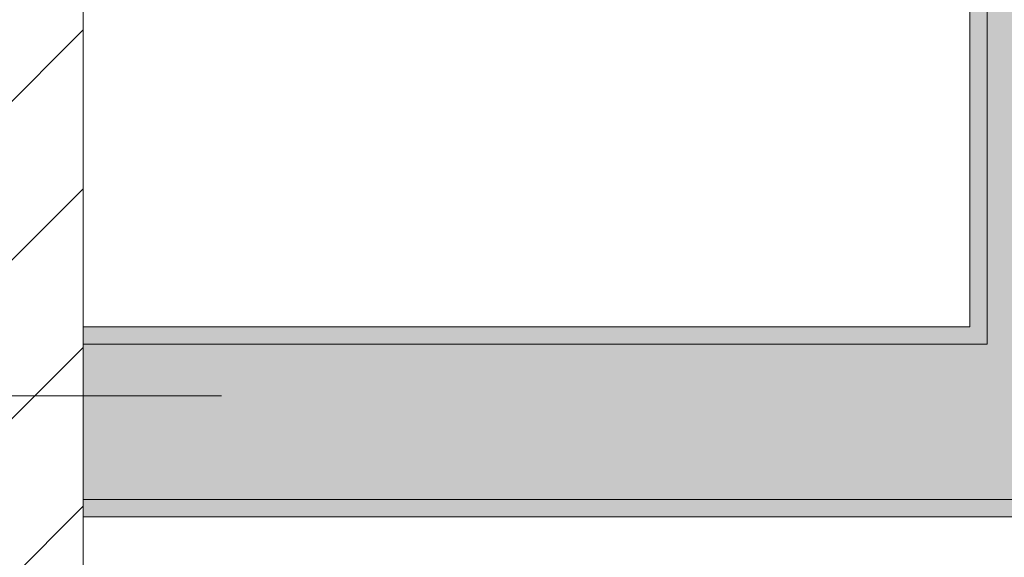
# Model space of a CAD drawing. Header units: millimetres. Extents: x -40968 to 11883, y -18816 to 4378.
# Tile 216 of 256: x 6142 to 6712, y -17107 to -16796. Entities that reach past the tile are written whole.
import ezdxf

# ---------------------------------------------------------------- set-up
doc = ezdxf.new("R2010")
doc.units = ezdxf.units.MM
doc.header["$MEASUREMENT"] = 0
doc.linetypes.add('Wipeout_Contour', pattern=[1000, 0, -1000])
doc.layers.add('10_ESTR_Pilars', color=7, linetype='Continuous')
doc.layers.add('12_FAÇ_Façana', color=7, linetype='Continuous')
for name, color, linetype, lineweight in [('10_ESTR_Pilars_Pluma_Nº__20', 1, 'Continuous', 5), ('10_ESTR_Pilars_Pluma_Nº__28', 7, 'Continuous', 20), ('10_ESTR_Pilars_Pluma_Nº__42', 8, 'Continuous', 25), ('12_FAÇ_Façana_Pluma_Nº__7', 7, 'Continuous', 5)]:
    doc.layers.add(name, color=color, linetype=linetype, lineweight=lineweight)
doc.layers.add('12_FAÇ_Façana_Pluma_Nº__102', color=7, linetype='Continuous', lineweight=5, true_color=0xcccccc)
doc.layers.add('12_FAÇ_Façana_Pluma_Nº__176', color=7, linetype='Continuous', lineweight=15, true_color=0x93a0c6)

# ---------------------------------------------------------------- blocks, each defined once
blk = doc.blocks.new('Muro_66_1', base_point=(6782.11, -17083.98))
at = {"layer": '12_FAÇ_Façana_Pluma_Nº__102', "linetype": 'Continuous', "lineweight": 0, "true_color": 0xe5e5e5}
for points in [[(6702.11, -16713.98), (6702.11, -16973.98), (6772.11, -16973.98), (6772.11, -16713.98)], [(6772.11, -16973.98), (6702.11, -16973.98), (6702.11, -16983.98), (6772.11, -16983.98)]]:
    blk.add_hatch(color=254, dxfattribs=at).paths.add_polyline_path(points)
at = {"layer": '12_FAÇ_Façana_Pluma_Nº__176', "linetype": 'Continuous', "lineweight": 0, "true_color": 0x495063}
for points in [[(6772.11, -16643.98), (6772.11, -16973.98), (6782.11, -16973.98), (6782.11, -16643.98)], [(6692.11, -16723.98), (6692.11, -16973.98), (6702.11, -16973.98), (6702.11, -16723.98)]]:
    blk.add_hatch(color=251, dxfattribs=at).paths.add_polyline_path(points)
at = {"layer": '12_FAÇ_Façana_Pluma_Nº__7', "color": 7, "linetype": 'Continuous', "lineweight": 5}
for p, q in [((6772.11, -16713.98), (6772.11, -16643.98)), ((6702.11, -16723.98), (6702.11, -16713.98)), ((6772.11, -16973.98), (6772.11, -16713.98)), ((6702.11, -16723.98), (6702.11, -16973.98)), ((6702.11, -16973.98), (6702.11, -16983.98)), ((6772.11, -16983.98), (6772.11, -16973.98))]:
    blk.add_line(p, q, dxfattribs=at)
at = {"layer": '12_FAÇ_Façana_Pluma_Nº__7', "color": 7, "linetype": 'Continuous', "lineweight": 5, "flags": 128}
for points in [[(6782.11, -16973.98), (6782.11, -16643.98)], [(6692.11, -16723.98), (6692.11, -16973.98)]]:
    blk.add_lwpolyline(points, dxfattribs=at)
blk = doc.blocks.new('Muro_70_1', base_point=(6178.89, -17083.98))
at = {"layer": '12_FAÇ_Façana_Pluma_Nº__102', "linetype": 'Continuous', "lineweight": 0, "true_color": 0xe5e5e5}
for points in [[(6702.11, -16983.98), (6178.89, -16983.98), (6178.89, -17073.98), (6702.11, -17073.98)], [(6772.11, -16983.98), (6702.11, -16983.98), (6702.11, -17073.98), (6772.11, -17073.98)]]:
    blk.add_hatch(color=254, dxfattribs=at).paths.add_polyline_path(points)
at = {"layer": '12_FAÇ_Façana_Pluma_Nº__176', "linetype": 'Continuous', "lineweight": 0, "true_color": 0x495063}
for points in [[(6692.11, -16973.98), (6178.89, -16973.98), (6178.89, -16983.98), (6692.11, -16983.98)], [(6702.11, -16973.98), (6692.11, -16973.98), (6692.11, -16983.98), (6702.11, -16983.98)], [(6178.89, -17083.98), (11812.98, -17083.98), (11812.98, -17073.98), (6178.89, -17073.98)]]:
    blk.add_hatch(color=251, dxfattribs=at).paths.add_polyline_path(points)
at = {"layer": '12_FAÇ_Façana_Pluma_Nº__7', "color": 7, "linetype": 'Continuous', "lineweight": 5}
for p, q in [((6702.11, -16973.98), (6702.11, -16983.98)), ((6702.11, -16983.98), (6178.89, -16983.98)), ((6178.89, -17073.98), (6702.11, -17073.98)), ((6702.11, -17073.98), (6772.11, -17073.98))]:
    blk.add_line(p, q, dxfattribs=at)
at = {"layer": '12_FAÇ_Façana_Pluma_Nº__7', "color": 7, "linetype": 'Continuous', "lineweight": 5, "flags": 128}
for points in [[(6692.11, -16973.98), (6178.89, -16973.98)], [(6178.89, -17083.98), (11812.98, -17083.98)]]:
    blk.add_lwpolyline(points, dxfattribs=at)
blk = doc.blocks.new('Pilar_28_1', base_point=(6003.89, -17013.98))
at = {"color": 254, "linetype": 'Wipeout_Contour', "lineweight": 0, "ltscale": 72172.575785}
blk.add_wipeout([(5828.89, -17238.98), (6178.89, -17238.98), (6178.89, -16788.98), (5828.89, -16788.98)], dxfattribs=at).dxf.layer = '10_ESTR_Pilars'
at = {"layer": '10_ESTR_Pilars_Pluma_Nº__42', "linetype": 'Continuous', "lineweight": 25}
h = blk.add_hatch(dxfattribs=at)
h.set_pattern_fill('00_GCT_trama_45º_e1_400__05', color=8, style=0, pattern_type=2)
h.set_pattern_definition([(45, (0, 0), (-45.96194, 45.96194), [])])
h.paths.add_polyline_path([(5828.89, -17238.98), (6178.89, -17238.98), (6178.89, -16788.98), (5828.89, -16788.98)])
at = {"layer": '10_ESTR_Pilars_Pluma_Nº__20', "color": 1, "linetype": 'Continuous', "lineweight": 5}
for p, q in [((6003.89, -16933.98), (6003.89, -16708.98)), ((5923.89, -17013.98), (5748.89, -17013.98)), ((6083.89, -17013.98), (6258.89, -17013.98)), ((6003.89, -17093.98), (6003.89, -17318.98))]:
    blk.add_line(p, q, dxfattribs=at)
blk.add_point((6003.89, -17013.98), dxfattribs=at)
at = {"layer": '10_ESTR_Pilars_Pluma_Nº__28', "color": 7, "linetype": 'Continuous', "lineweight": 20, "flags": 128}
blk.add_lwpolyline([(5828.89, -17238.98), (6178.89, -17238.98), (6178.89, -16788.98), (5828.89, -16788.98)], close=True, dxfattribs=at)

msp = doc.modelspace()

# ---------------------------------------------------------------- block references
at = {"layer": '12_FAÇ_Façana', "color": 7, "lineweight": 20}
for name, p in [('Muro_66_1', (6782.11, -17083.98)), ('Muro_70_1', (6178.89, -17083.98))]:
    msp.add_blockref(name, p, dxfattribs=at)

# ---------------------------------------------------------------- next in the draw order: block references
at = {"layer": '10_ESTR_Pilars', "color": 7, "lineweight": 20}
msp.add_blockref('Pilar_28_1', (6003.89, -17013.98), dxfattribs=at)

doc.saveas('drawing.dxf')
